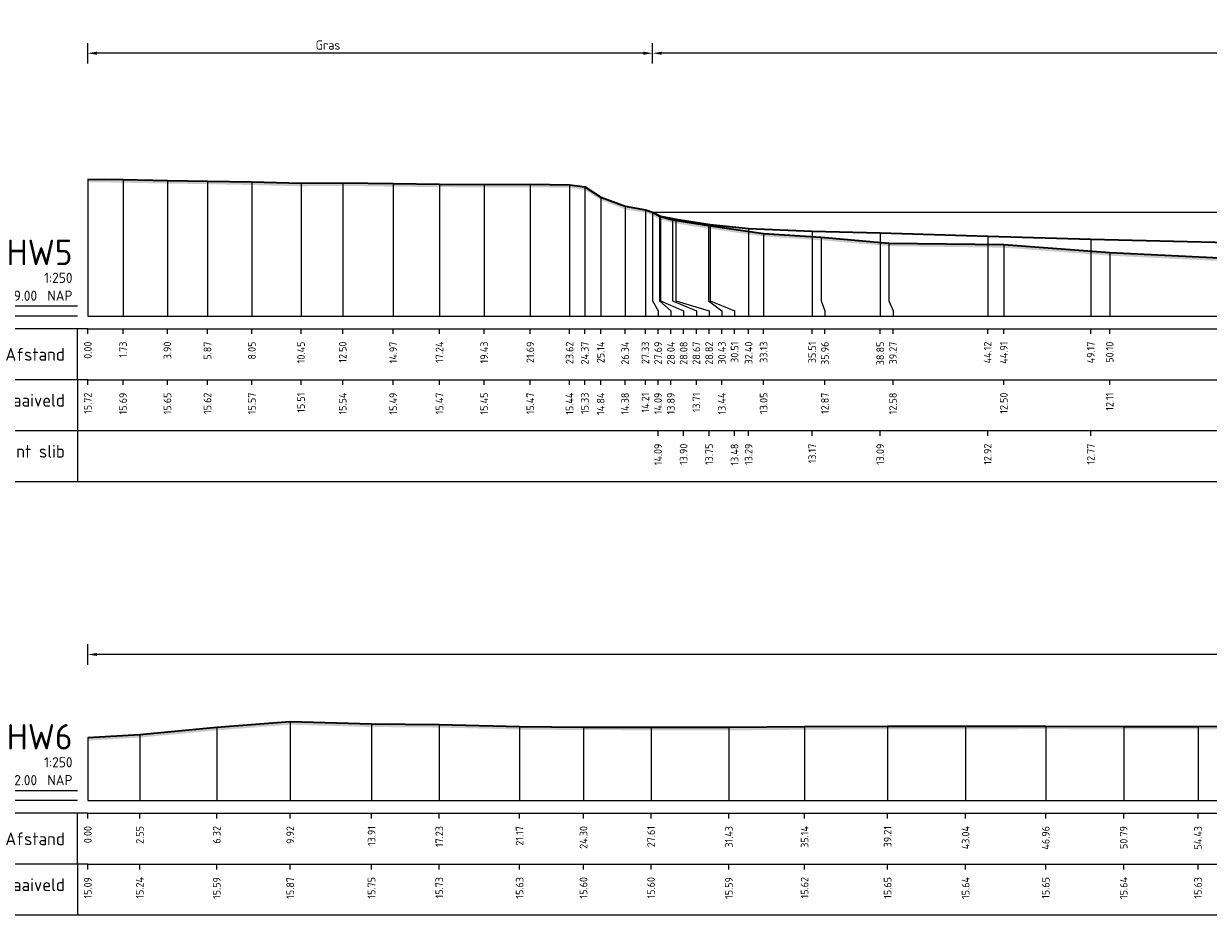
# Model space of a CAD drawing. Header units: metres. Extents: x 197882 to 206172, y 361908 to 364395.
# Tile 31 of 41: x 205781 to 205839, y 364260 to 364304. Entities that reach past the tile are written whole.
import ezdxf
from ezdxf.enums import TextEntityAlignment as Align

# ---------------------------------------------------------------- set-up
doc = ezdxf.new("R2010")
doc.units = ezdxf.units.M
doc.header["$PDMODE"] = 35
doc.header["$PDSIZE"] = 0.075
for name, color, linetype, lineweight in [('X-ME-AL-PROFIEL_BOVENKANT SLIB-GD', 42, 'Continuous', 35), ('X-ME-AL-PROFIEL_HUIDIG MAAIVELD-GD', 252, 'Continuous', 0), ('X-XX-AL-DETAIL1-M', 7, 'Continuous', 18), ('X-XX-AL-DWARSPROFIEL_PROFIELLIJN MAAIVELD-GD', 8, 'Continuous', 35)]:
    doc.layers.add(name, color=color, linetype=linetype, lineweight=lineweight)
doc.layers.add('X-ME-AL-PROFIEL_WATERLIJN-GD', color=150, linetype='Continuous')
doc.layers.add('X-ME-AL-PROFIELRASTER-S', color=7, linetype='Continuous')
doc.styles.add('NLCS-ISO-ANNOTATIEF-T18', font='NLCS-ISO.ttf', dxfattribs={"height": 1.8})
doc.styles.add('NLCS-ISO-ANNOTATIVE-T18', font='NLCS-ISO.ttf', dxfattribs={"height": 1.8})
doc.dimstyles.new('NLCS-ANNOTATIEF-T18-PIJL_L2_H0', dxfattribs={"dimtxt": 2.5, "dimasz": 1.8, "dimexe": 2, "dimexo": 2, "dimgap": 0.7, "dimtad": 1, "dimzin": 0, "dimdsep": 46, "dimtxsty": 'NLCS-ISO-ANNOTATIEF-T18', "dimcen": 0, "dimdle": 2, "dimclrd": 256, "dimclre": 256, "dimclrt": 10, "dimaunit": 2, "dimadec": 0, "dimazin": 0, "dimtfac": 1, "dimtdec": 3, "dimtofl": 0, "dimtmove": 0, "dimatfit": 3, "dimfxl": 2, "dimfxlon": 1, "dimtfillclr": 256, "dimtolj": 1, "dimtzin": 0, "dimlwd": -1, "dimlwe": -1, "dimarcsym": 0})

# ---------------------------------------------------------------- blocks, each defined once
blk = doc.blocks.new('SAL-PROFIELRASTER-D')
at = {"color": 0, "linetype": 'ByBlock', "lineweight": -2, "flags": 128}
for points in [[(-2, 0), (-72, 0)], [(-24, 2), (-23, 0), (-22, 2), (-2, 2)], [(-72, -12.5), (-72, -2.5)], [(0, -2.5), (-72, -2.5)], [(-2, -12.5), (-2, -2.5)], [(0, -12.5), (-72, -12.5)]]:
    blk.add_lwpolyline(points, dxfattribs=at)
at = {"color": 0, "linetype": 'ByBlock', "lineweight": -2, "style": 'NLCS-ISO-ANNOTATIVE-T18'}
blk.add_text('NAP', height=2, dxfattribs=at).set_placement((-3, 3), align=Align.RIGHT)
blk.add_text('Afstand', height=2.5, dxfattribs=at).set_placement((-4.5, -7.5), align=Align.MIDDLE_RIGHT)
for tag, height, p in [('PROFIELNR', 5, (-3, 10)), ('SCHAAL', 2, (-3, 6.5)), ('NAP', 2, (-9.94, 3))]:
    blk.add_attdef(tag, text='', height=height, dxfattribs=at).set_placement(p, align=Align.RIGHT)
blk = doc.blocks.new('SAL-PROFIELRASTER_BALK_EIND1-D')
at = {"color": 0, "linetype": 'ByBlock', "lineweight": -2, "flags": 128}
for points in [[(0, 0), (1, 0)], [(0, -2.5), (1, -2.5)], [(0, -12.5), (1, -12.5)]]:
    blk.add_lwpolyline(points, dxfattribs=at)
blk = doc.blocks.new('SAL-PROFIELRASTER_BALK-D')
at = {"color": 0, "linetype": 'ByBlock', "lineweight": -2}
for p, q in [((-72, -12.5), (-72, -2.5)), ((-2, -2.5), (-2, -12.5)), ((0, -12.5), (-72, -12.5))]:
    blk.add_line(p, q, dxfattribs=at)
at = {"color": 0, "linetype": 'ByBlock', "lineweight": -2, "style": 'NLCS-ISO-ANNOTATIVE-T18'}
for tag, height, p in [('TITEL1', 2.5, (-4.5, -6.5)), ('TITEL2', 1.5, (-4.5, -9.5))]:
    blk.add_attdef(tag, text='', height=height, dxfattribs=at).set_placement(p, align=Align.MIDDLE_RIGHT)
blk = doc.blocks.new('SAL-PROFIELRASTER_BALK_EIND2-D')
at = {"color": 0, "linetype": 'ByBlock', "lineweight": -2}
blk.add_line((1, -12.5), (0, -12.5), dxfattribs=at)
blk = doc.blocks.new('SAL-PROFIELRASTER_BALK_DATA-D')
at = {"color": 0, "linetype": 'ByBlock', "lineweight": -2}
blk.add_lwpolyline([(0, -3.5), (0, -2.5)], dxfattribs=at)
at = {"color": 0, "linetype": 'ByBlock', "lineweight": -2, "style": 'NLCS-ISO-ANNOTATIVE-T18'}
blk.add_attdef('GETAL', text='', height=1.5, rotation=90, dxfattribs=at).set_placement((0.75, -5), align=Align.RIGHT)
blk = doc.blocks.new('SAL-PROFIELRASTER_AANHAAL-D')
at = {"color": 9, "linetype": 'ByBlock', "lineweight": -2, "flags": 128}
blk.add_lwpolyline([(0, 1), (0, 0)], dxfattribs=at)
blk = doc.blocks.new('SAL-PROFIELRASTER_AANHAAL_STAGGER-D')
at = {"color": 9, "linetype": 'ByBlock', "lineweight": -2, "flags": 128}
for points in [[(0, 0), (0, -0.25)], [(0, -0.25), (1, -0.75)], [(1, -0.75), (1, -1)]]:
    blk.add_lwpolyline(points, dxfattribs=at)
blk = doc.blocks.new('*D18')
at = {"layer": 'Defpoints', "color": 0, "transparency": 16777216}
for p in [(205783.859, 364272.932), (205783.859, 364265.773), (206058.694, 364265.773)]:
    blk.add_point(p, dxfattribs=at)
at = {"layer": 'X-XX-AL-DETAIL1-M', "transparency": 16777216}
for p, q in [((205783.859, 364272.432), (205783.859, 364273.432)), ((206058.694, 364272.432), (206058.694, 364273.432)), ((206058.244, 364272.932), (205784.309, 364272.932))]:
    blk.add_line(p, q, dxfattribs=at)
for points in [[(205784.309, 364273.007), (205784.309, 364272.857), (205783.859, 364272.932)], [(206058.244, 364273.007), (206058.244, 364272.857), (206058.694, 364272.932)]]:
    blk.add_solid(points, dxfattribs=at)
at = {"layer": 'X-XX-AL-DETAIL1-M', "color": 10, "transparency": 16777216, "insert": (205861.611, 364273.332), "char_height": 0.45, "attachment_point": 5, "style": 'NLCS-ISO-ANNOTATIEF-T18'}
blk.add_mtext('\\A1;Gras', dxfattribs=at)
blk = doc.blocks.new('*D72')
at = {"layer": 'Defpoints', "color": 0, "transparency": 16777216}
for p in [(205783.859, 364302.4), (205811.547, 364294.603), (205783.859, 364289.516)]:
    blk.add_point(p, dxfattribs=at)
at = {"layer": 'X-XX-AL-DETAIL1-M', "transparency": 16777216}
for p, q in [((205783.859, 364301.9), (205783.859, 364302.9)), ((205811.547, 364301.9), (205811.547, 364302.9)), ((205811.097, 364302.4), (205784.309, 364302.4))]:
    blk.add_line(p, q, dxfattribs=at)
for points in [[(205784.309, 364302.475), (205784.309, 364302.325), (205783.859, 364302.4)], [(205811.097, 364302.475), (205811.097, 364302.325), (205811.547, 364302.4)]]:
    blk.add_solid(points, dxfattribs=at)
at = {"layer": 'X-XX-AL-DETAIL1-M', "color": 10, "transparency": 16777216, "insert": (205795.633, 364302.8), "char_height": 0.45, "attachment_point": 5, "style": 'NLCS-ISO-ANNOTATIEF-T18'}
blk.add_mtext('\\A1;Gras', dxfattribs=at)
blk = doc.blocks.new('*D73')
at = {"layer": 'Defpoints', "color": 0, "transparency": 16777216}
for p in [(205811.547, 364302.4), (205811.547, 364294.603), (205964.272, 364294.609)]:
    blk.add_point(p, dxfattribs=at)
at = {"layer": 'X-XX-AL-DETAIL1-M', "transparency": 16777216}
for p, q in [((205811.547, 364301.9), (205811.547, 364302.9)), ((205964.272, 364301.9), (205964.272, 364302.9)), ((205963.822, 364302.4), (205811.997, 364302.4))]:
    blk.add_line(p, q, dxfattribs=at)
for points in [[(205811.997, 364302.475), (205811.997, 364302.325), (205811.547, 364302.4)], [(205963.822, 364302.475), (205963.822, 364302.325), (205964.272, 364302.4)]]:
    blk.add_solid(points, dxfattribs=at)
at = {"layer": 'X-XX-AL-DETAIL1-M', "color": 10, "transparency": 16777216, "insert": (205887.91, 364302.8), "char_height": 0.45, "attachment_point": 5, "style": 'NLCS-ISO-ANNOTATIEF-T18'}
blk.add_mtext('\\A1;Waterbodem met slib', dxfattribs=at)

msp = doc.modelspace()

# ---------------------------------------------------------------- hatches: boundary and pattern name
at = {"layer": 'X-ME-AL-PROFIEL_HUIDIG MAAIVELD-GD'}
h = msp.add_hatch(dxfattribs=at)
h.set_pattern_fill('AGR-MAAIVELD', color=256, scale=0.05, pattern_type=2)
h.set_pattern_definition([(45, (0.7585, 70.3239), (-0.25000007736, 0.25000007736), []), (45, (0.72278, 70.3596), (0, 0.50000015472), [0.3535535, -0.3535535]), (45, (0.68707, 70.39532), (0, 0.50000015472), [0.3535535, -0.3535535]), (45, (0.65085, 70.43153), (0, 0.50000015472), [0.3535535, -0.3535535]), (45, (0.61564, 70.46675), (0, 0.50000015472), [0.3535535, -0.3535535]), (45, (0.57992, 70.50246), (0, 0.50000015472), [0.3535535, -0.3535535]), (45, (0.5442, 70.53818), (0, 0.50000015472), [0.3535535, -0.3535535]), (315, (0.7585, 70.3239), (0.25000007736, 0.25000007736), []), (315, (0.7942, 70.3596), (0.50000015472, -1e-16), [0.3535535, -0.3535535]), (315, (0.82992, 70.39532), (0.50000015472, -1e-16), [0.3535535, -0.3535535]), (315, (0.86614, 70.43153), (0.50000015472, -1e-16), [0.3535535, -0.3535535]), (315, (0.90135, 70.46675), (0.50000015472, -1e-16), [0.3535535, -0.3535535]), (315, (0.93707, 70.50246), (0.50000015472, -1e-16), [0.3535535, -0.3535535]), (315, (0.97278, 70.53818), (0.50000015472, -1e-16), [0.3535535, -0.3535535])])
h.paths.add_polyline_path([(205989.776, 364297.821), (205988.056, 364297.465), (205986.32, 364297.003), (205984.461, 364296.601), (205982.677, 364296.431), (205980.743, 364296.439), (205978.392, 364296.283), (205976.431, 364295.887), (205974.215, 364295.826), (205972.028, 364295.718), (205970.071, 364295.382), (205967.749, 364295.366), (205966.781, 364295.066), (205965.201, 364294.788), (205964.384, 364294.698), (205964.272, 364294.609), (205964.266, 364294.49), (205963.896, 364294.47), (205962.933, 364294.417), (205959.28, 364294.278), (205956.396, 364294.154), (205954.075, 364294.147), (205950.812, 364294.1), (205945.465, 364293.873), (205940.37, 364293.704), (205938.909, 364293.575), (205937.272, 364293.613), (205933.473, 364292.484), (205928.859, 364292.321), (205925.803, 364292.489), (205919.735, 364292.589), (205917.211, 364292.563), (205914.452, 364292.471), (205908.902, 364292.636), (205902.81, 364293.064), (205898.796, 364292.868), (205891.161, 364292.187), (205884.458, 364291.966), (205879.794, 364291.947), (205876.071, 364292.059), (205870.865, 364292.047), (205866.311, 364291.945), (205861.701, 364291.936), (205854.332, 364291.969), (205848.692, 364292.117), (205844.852, 364292.223), (205840.029, 364292.337), (205833.959, 364292.626), (205828.768, 364293.02), (205823.124, 364293.098), (205819.815, 364293.383), (205816.992, 364293.567), (205814.29, 364293.957), (205812.525, 364294.23), (205811.894, 364294.409), (205811.547, 364294.603), (205811.194, 364294.726), (205810.2, 364294.899), (205809.004, 364295.352), (205808.226, 364295.845), (205807.479, 364295.954), (205805.553, 364295.983), (205803.289, 364295.969), (205801.099, 364295.99), (205798.832, 364296.01), (205796.356, 364296.052), (205794.312, 364296.03), (205791.904, 364296.09), (205789.726, 364296.134), (205787.762, 364296.163), (205785.587, 364296.205), (205783.859, 364296.232), (205783.859, 364296.082), (205785.587, 364296.055), (205787.762, 364296.013), (205789.726, 364295.984), (205791.904, 364295.94), (205794.312, 364295.88), (205796.356, 364295.902), (205798.832, 364295.86), (205801.099, 364295.84), (205803.289, 364295.819), (205805.553, 364295.833), (205807.479, 364295.804), (205808.226, 364295.695), (205809.004, 364295.202), (205810.2, 364294.749), (205811.194, 364294.576), (205811.547, 364294.453), (205811.894, 364294.259), (205812.525, 364294.08), (205814.29, 364293.807), (205816.992, 364293.417), (205819.815, 364293.233), (205823.124, 364292.948), (205828.768, 364292.87), (205833.959, 364292.476), (205840.029, 364292.187), (205844.852, 364292.073), (205848.692, 364291.967), (205854.332, 364291.819), (205861.701, 364291.786), (205866.311, 364291.795), (205870.865, 364291.897), (205876.071, 364291.909), (205879.794, 364291.797), (205884.458, 364291.816), (205891.161, 364292.037), (205898.796, 364292.718), (205902.81, 364292.914), (205908.902, 364292.486), (205914.452, 364292.321), (205917.211, 364292.413), (205919.735, 364292.439), (205925.803, 364292.339), (205928.859, 364292.171), (205933.473, 364292.334), (205937.272, 364293.463), (205938.909, 364293.425), (205940.37, 364293.554), (205945.465, 364293.723), (205950.812, 364293.95), (205954.075, 364293.997), (205956.396, 364294.004), (205959.28, 364294.128), (205962.933, 364294.267), (205963.896, 364294.32), (205964.266, 364294.34), (205964.272, 364294.459), (205964.384, 364294.548), (205965.201, 364294.638), (205966.781, 364294.916), (205967.749, 364295.216), (205970.071, 364295.232), (205972.028, 364295.568), (205974.215, 364295.676), (205976.431, 364295.737), (205978.392, 364296.133), (205980.743, 364296.289), (205982.677, 364296.281), (205984.461, 364296.451), (205986.32, 364296.853), (205988.056, 364297.315), (205989.776, 364297.671)])
h = msp.add_hatch(dxfattribs=at)
h.set_pattern_fill('AGR-MAAIVELD', color=256, scale=0.05, pattern_type=2)
h.set_pattern_definition([(45, (-3.94736, 88.7381), (-0.25000007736, 0.25000007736), []), (45, (-3.98308, 88.7738), (0, 0.50000015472), [0.3535535, -0.3535535]), (45, (-4.0188, 88.8095), (0, 0.50000015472), [0.3535535, -0.3535535]), (45, (-4.055, 88.84573), (0, 0.50000015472), [0.3535535, -0.3535535]), (45, (-4.09022, 88.88094), (0, 0.50000015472), [0.3535535, -0.3535535]), (45, (-4.12593, 88.91666), (0, 0.50000015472), [0.3535535, -0.3535535]), (45, (-4.16165, 88.95237), (0, 0.50000015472), [0.3535535, -0.3535535]), (315, (-3.94736, 88.7381), (0.25000007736, 0.25000007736), []), (315, (-3.91165, 88.7738), (0.50000015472, -1e-16), [0.3535535, -0.3535535]), (315, (-3.87593, 88.8095), (0.50000015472, -1e-16), [0.3535535, -0.3535535]), (315, (-3.83972, 88.84573), (0.50000015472, -1e-16), [0.3535535, -0.3535535]), (315, (-3.8045, 88.88094), (0.50000015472, -1e-16), [0.3535535, -0.3535535]), (315, (-3.7688, 88.91666), (0.50000015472, -1e-16), [0.3535535, -0.3535535]), (315, (-3.73308, 88.95237), (0.50000015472, -1e-16), [0.3535535, -0.3535535])])
h.paths.add_polyline_path([(206058.694, 364268.278), (206058.694, 364268.128), (206056.755, 364268.105), (206054.901, 364268.32), (206053.026, 364268.658), (206050.638, 364268.776), (206047.564, 364268.958), (206044.231, 364269.111), (206041.149, 364269.136), (206037.967, 364269.116), (206034.783, 364269.09), (206031.68, 364269.101), (206028.204, 364269.095), (206024.446, 364269.07), (206020.86, 364269.075), (206017.365, 364269.035), (206014.154, 364269.038), (206010.9, 364268.974), (206007.775, 364269.008), (206004.054, 364268.996), (206000.955, 364268.99), (205997.534, 364269.026), (205993.818, 364269.029), (205990.491, 364269.044), (205987.308, 364269.036), (205983.739, 364269.062), (205980.111, 364269.084), (205976.164, 364269.102), (205972.273, 364269.151), (205968.629, 364269.175), (205964.898, 364269.154), (205961.325, 364269.196), (205957.4, 364269.172), (205953.448, 364269.219), (205950.008, 364269.225), (205946.852, 364269.199), (205942.859, 364269.241), (205938.899, 364269.218), (205935.142, 364269.223), (205932.026, 364269.26), (205928.492, 364269.241), (205925.201, 364269.259), (205921.953, 364269.248), (205918.218, 364269.264), (205913.983, 364269.251), (205910.799, 364269.264), (205907.127, 364269.249), (205903.465, 364269.233), (205899.561, 364269.272), (205895.673, 364269.246), (205891.741, 364269.258), (205888.026, 364269.263), (205884.191, 364269.272), (205880.676, 364269.253), (205877.137, 364269.223), (205873.384, 364269.229), (205869.43, 364269.241), (205865.38, 364269.265), (205861.505, 364269.275), (205857.725, 364269.255), (205853.644, 364269.282), (205849.613, 364269.287), (205845.684, 364269.277), (205841.774, 364269.27), (205838.288, 364269.256), (205834.645, 364269.259), (205830.823, 364269.276), (205826.896, 364269.262), (205823.072, 364269.268), (205819.002, 364269.245), (205815.288, 364269.212), (205811.474, 364269.219), (205808.163, 364269.226), (205805.03, 364269.255), (205801.09, 364269.35), (205797.771, 364269.377), (205793.784, 364269.492), (205790.18, 364269.213), (205786.409, 364268.859), (205783.859, 364268.71), (205783.859, 364268.86), (205786.409, 364269.009), (205790.18, 364269.363), (205793.784, 364269.642), (205797.771, 364269.527), (205801.09, 364269.5), (205805.03, 364269.405), (205808.163, 364269.376), (205811.474, 364269.369), (205815.288, 364269.362), (205819.002, 364269.395), (205823.072, 364269.418), (205826.896, 364269.412), (205830.823, 364269.426), (205834.645, 364269.409), (205838.288, 364269.406), (205841.774, 364269.42), (205845.684, 364269.427), (205849.613, 364269.437), (205853.644, 364269.432), (205857.725, 364269.405), (205861.505, 364269.425), (205865.38, 364269.415), (205869.43, 364269.391), (205873.384, 364269.379), (205877.137, 364269.373), (205880.676, 364269.403), (205884.191, 364269.422), (205888.026, 364269.413), (205891.741, 364269.408), (205895.673, 364269.396), (205899.561, 364269.422), (205903.465, 364269.383), (205907.127, 364269.399), (205910.799, 364269.414), (205913.983, 364269.401), (205918.218, 364269.414), (205921.953, 364269.398), (205925.201, 364269.409), (205928.492, 364269.391), (205932.026, 364269.41), (205935.142, 364269.373), (205938.899, 364269.368), (205942.859, 364269.391), (205946.852, 364269.349), (205950.008, 364269.375), (205953.448, 364269.369), (205957.4, 364269.322), (205961.325, 364269.346), (205964.898, 364269.304), (205968.629, 364269.325), (205972.273, 364269.301), (205976.164, 364269.252), (205980.111, 364269.234), (205983.739, 364269.212), (205987.308, 364269.186), (205990.491, 364269.194), (205993.818, 364269.179), (205997.534, 364269.176), (206000.955, 364269.14), (206004.054, 364269.146), (206007.775, 364269.158), (206010.9, 364269.124), (206014.154, 364269.188), (206017.365, 364269.185), (206020.86, 364269.225), (206024.446, 364269.22), (206028.204, 364269.245), (206031.68, 364269.251), (206034.783, 364269.24), (206037.967, 364269.266), (206041.149, 364269.286), (206044.231, 364269.261), (206047.564, 364269.108), (206050.638, 364268.926), (206053.026, 364268.808), (206054.901, 364268.47), (206056.755, 364268.255)])

# ---------------------------------------------------------------- linework, layer by layer
at = {"layer": 'X-ME-AL-PROFIEL_BOVENKANT SLIB-GD'}
msp.add_lwpolyline([(205811.547, 364294.603), (205811.935, 364294.412), (205812.683, 364294.269), (205814.372, 364294), (205816.257, 364293.803), (205819.372, 364293.686), (205822.71, 364293.605), (205827.976, 364293.432), (205833.032, 364293.286), (205839.805, 364293.121)], dxfattribs=at)
at = {"layer": 'X-ME-AL-PROFIEL_WATERLIJN-GD'}
msp.add_lwpolyline([(205811.547, 364294.603), (205964.272, 364294.609)], dxfattribs=at)
at = {"layer": 'X-XX-AL-DWARSPROFIEL_PROFIELLIJN MAAIVELD-GD'}
for points in [[(205783.859, 364296.232), (205785.587, 364296.205), (205787.762, 364296.163), (205789.726, 364296.134), (205791.904, 364296.09), (205794.312, 364296.03), (205796.356, 364296.052), (205798.832, 364296.01), (205801.099, 364295.99), (205803.289, 364295.969), (205805.553, 364295.983), (205807.479, 364295.954), (205808.226, 364295.845), (205809.004, 364295.352), (205810.2, 364294.899), (205811.194, 364294.726), (205811.547, 364294.603), (205811.894, 364294.409), (205812.525, 364294.23), (205814.29, 364293.957), (205816.992, 364293.567), (205819.815, 364293.383), (205823.124, 364293.098), (205828.768, 364293.02), (205833.959, 364292.626), (205840.029, 364292.337)], [(205783.859, 364268.86), (205786.409, 364269.009), (205790.18, 364269.363), (205793.784, 364269.642), (205797.771, 364269.527), (205801.09, 364269.5), (205805.03, 364269.405), (205808.163, 364269.376), (205811.474, 364269.369), (205815.288, 364269.362), (205819.002, 364269.395), (205823.072, 364269.418), (205826.896, 364269.412), (205830.823, 364269.426), (205834.645, 364269.409), (205838.288, 364269.406), (205841.774, 364269.42)]]:
    msp.add_lwpolyline(points, dxfattribs=at)

# ---------------------------------------------------------------- block references
at = {"layer": 'X-ME-AL-PROFIELRASTER-S'}
for p, yscale in [((205783.859, 364289.516), 6.715999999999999), ((205785.587, 364289.516), 6.689), ((205787.762, 364289.516), 6.647), ((205789.726, 364289.516), 6.618), ((205791.904, 364289.516), 6.574), ((205794.312, 364289.516), 6.513999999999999), ((205796.356, 364289.516), 6.536), ((205798.832, 364289.516), 6.494), ((205801.099, 364289.516), 6.474), ((205803.289, 364289.516), 6.452999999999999), ((205805.553, 364289.516), 6.467000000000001), ((205807.479, 364289.516), 6.438000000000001), ((205808.226, 364289.516), 6.329000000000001), ((205809.004, 364289.516), 5.836), ((205810.2, 364289.516), 5.382999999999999), ((205811.194, 364289.516), 5.210000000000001), ((205811.547, 364290.516), 4.087), ((205811.547, 364290.516), 4.087), ((205811.547, 364290.516), 4.087), ((205811.547, 364290.516), 4.087), ((205811.894, 364290.516), 3.893000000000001), ((205811.935, 364290.516), 3.896000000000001), ((205812.525, 364290.516), 3.714), ((205812.683, 364290.516), 3.753), ((205814.372, 364290.516), 3.484), ((205814.29, 364290.516), 3.441000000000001), ((205816.257, 364289.516), 4.287000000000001), ((205816.992, 364289.516), 4.051), ((205819.372, 364289.516), 4.17), ((205819.815, 364290.516), 2.867000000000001), ((205822.71, 364289.516), 4.089), ((205827.976, 364289.516), 3.916), ((205823.124, 364290.516), 2.582000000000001), ((205828.768, 364289.516), 3.504), ((205833.032, 364289.516), 3.77), ((205833.959, 364289.516), 3.109999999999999), ((205793.784, 364265.773), 3.869), ((205786.409, 364265.773), 3.236000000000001), ((205790.18, 364265.773), 3.59), ((205797.771, 364265.773), 3.754), ((205801.09, 364265.773), 3.727), ((205805.03, 364265.773), 3.632), ((205808.163, 364265.773), 3.603), ((205811.474, 364265.773), 3.596), ((205815.288, 364265.773), 3.589), ((205819.002, 364265.773), 3.622), ((205823.072, 364265.773), 3.645), ((205826.896, 364265.773), 3.638999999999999), ((205830.823, 364265.773), 3.653), ((205834.645, 364265.773), 3.635999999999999), ((205838.288, 364265.773), 3.632999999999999), ((205783.859, 364265.773), 3.087)]:
    msp.add_blockref('SAL-PROFIELRASTER_AANHAAL-D', p, dxfattribs=dict(at, yscale=yscale))
at = {"layer": 'X-ME-AL-PROFIELRASTER-S', "xscale": 0.25, "yscale": 0.25, "zscale": 0.25}
for name, p, values in [('SAL-PROFIELRASTER-D', (205783.859, 364289.516), {'PROFIELNR': 'HW5', 'SCHAAL': '1:250', 'NAP': '9.00'}), ('SAL-PROFIELRASTER_BALK_DATA-D', (205783.859, 364289.516), {'GETAL': '0.00'}), ('SAL-PROFIELRASTER_BALK_DATA-D', (205785.587, 364289.516), {'GETAL': '1.73'}), ('SAL-PROFIELRASTER_BALK_DATA-D', (205787.762, 364289.516), {'GETAL': '3.90'}), ('SAL-PROFIELRASTER_BALK_DATA-D', (205789.726, 364289.516), {'GETAL': '5.87'}), ('SAL-PROFIELRASTER_BALK_DATA-D', (205791.904, 364289.516), {'GETAL': '8.05'}), ('SAL-PROFIELRASTER_BALK_DATA-D', (205794.312, 364289.516), {'GETAL': '10.45'}), ('SAL-PROFIELRASTER_BALK_DATA-D', (205796.356, 364289.516), {'GETAL': '12.50'}), ('SAL-PROFIELRASTER_BALK_DATA-D', (205798.832, 364289.516), {'GETAL': '14.97'}), ('SAL-PROFIELRASTER_BALK_DATA-D', (205801.099, 364289.516), {'GETAL': '17.24'}), ('SAL-PROFIELRASTER_BALK_DATA-D', (205803.289, 364289.516), {'GETAL': '19.43'}), ('SAL-PROFIELRASTER_BALK_DATA-D', (205805.553, 364289.516), {'GETAL': '21.69'}), ('SAL-PROFIELRASTER_BALK_DATA-D', (205807.479, 364289.516), {'GETAL': '23.62'}), ('SAL-PROFIELRASTER_BALK_DATA-D', (205808.226, 364289.516), {'GETAL': '24.37'}), ('SAL-PROFIELRASTER_BALK_DATA-D', (205809.004, 364289.516), {'GETAL': '25.14'}), ('SAL-PROFIELRASTER_BALK_DATA-D', (205810.2, 364289.516), {'GETAL': '26.34'}), ('SAL-PROFIELRASTER_BALK_DATA-D', (205811.194, 364289.516), {'GETAL': '27.33'}), ('SAL-PROFIELRASTER_BALK_DATA-D', (205811.819, 364289.516), {'GETAL': '27.69'}), ('SAL-PROFIELRASTER_BALK_DATA-D', (205811.819, 364289.516), {'GETAL': '27.69'}), ('SAL-PROFIELRASTER_BALK_DATA-D', (205811.819, 364289.516), {'GETAL': '27.69'}), ('SAL-PROFIELRASTER_BALK_DATA-D', (205811.819, 364289.516), {'GETAL': '27.69'}), ('SAL-PROFIELRASTER_BALK_DATA-D', (205812.444, 364289.516), {'GETAL': '28.04'}), ('SAL-PROFIELRASTER_BALK_DATA-D', (205813.069, 364289.516), {'GETAL': '28.08'}), ('SAL-PROFIELRASTER_BALK_DATA-D', (205813.694, 364289.516), {'GETAL': '28.67'}), ('SAL-PROFIELRASTER_BALK_DATA-D', (205814.319, 364289.516), {'GETAL': '28.82'}), ('SAL-PROFIELRASTER_BALK_DATA-D', (205814.944, 364289.516), {'GETAL': '30.43'}), ('SAL-PROFIELRASTER_BALK_DATA-D', (205815.569, 364289.516), {'GETAL': '30.51'}), ('SAL-PROFIELRASTER_BALK_DATA-D', (205816.257, 364289.516), {'GETAL': '32.40'}), ('SAL-PROFIELRASTER_BALK_DATA-D', (205816.992, 364289.516), {'GETAL': '33.13'}), ('SAL-PROFIELRASTER_BALK_DATA-D', (205819.372, 364289.516), {'GETAL': '35.51'}), ('SAL-PROFIELRASTER_BALK_DATA-D', (205819.997, 364289.516), {'GETAL': '35.96'}), ('SAL-PROFIELRASTER_BALK_DATA-D', (205822.71, 364289.516), {'GETAL': '38.85'}), ('SAL-PROFIELRASTER_BALK_DATA-D', (205823.335, 364289.516), {'GETAL': '39.27'}), ('SAL-PROFIELRASTER_BALK_DATA-D', (205827.976, 364289.516), {'GETAL': '44.12'}), ('SAL-PROFIELRASTER_BALK_DATA-D', (205828.768, 364289.516), {'GETAL': '44.91'}), ('SAL-PROFIELRASTER_BALK_DATA-D', (205833.032, 364289.516), {'GETAL': '49.17'}), ('SAL-PROFIELRASTER_BALK_DATA-D', (205833.959, 364289.516), {'GETAL': '50.10'}), ('SAL-PROFIELRASTER_BALK-D', (205783.859, 364287.016), {'TITEL1': 'Hoogte Maaiveld'}), ('SAL-PROFIELRASTER_BALK_DATA-D', (205783.859, 364287.016), {'GETAL': '15.72'}), ('SAL-PROFIELRASTER_BALK_DATA-D', (205785.587, 364287.016), {'GETAL': '15.69'}), ('SAL-PROFIELRASTER_BALK_DATA-D', (205787.762, 364287.016), {'GETAL': '15.65'}), ('SAL-PROFIELRASTER_BALK_DATA-D', (205789.726, 364287.016), {'GETAL': '15.62'}), ('SAL-PROFIELRASTER_BALK_DATA-D', (205791.904, 364287.016), {'GETAL': '15.57'}), ('SAL-PROFIELRASTER_BALK_DATA-D', (205794.312, 364287.016), {'GETAL': '15.51'}), ('SAL-PROFIELRASTER_BALK_DATA-D', (205796.356, 364287.016), {'GETAL': '15.54'}), ('SAL-PROFIELRASTER_BALK_DATA-D', (205798.832, 364287.016), {'GETAL': '15.49'}), ('SAL-PROFIELRASTER_BALK_DATA-D', (205801.099, 364287.016), {'GETAL': '15.47'}), ('SAL-PROFIELRASTER_BALK_DATA-D', (205803.289, 364287.016), {'GETAL': '15.45'}), ('SAL-PROFIELRASTER_BALK_DATA-D', (205805.553, 364287.016), {'GETAL': '15.47'}), ('SAL-PROFIELRASTER_BALK_DATA-D', (205807.479, 364287.016), {'GETAL': '15.44'}), ('SAL-PROFIELRASTER_BALK_DATA-D', (205808.226, 364287.016), {'GETAL': '15.33'}), ('SAL-PROFIELRASTER_BALK_DATA-D', (205809.004, 364287.016), {'GETAL': '14.84'}), ('SAL-PROFIELRASTER_BALK_DATA-D', (205810.2, 364287.016), {'GETAL': '14.38'}), ('SAL-PROFIELRASTER_BALK_DATA-D', (205811.194, 364287.016), {'GETAL': '14.21'}), ('SAL-PROFIELRASTER_BALK_DATA-D', (205811.819, 364287.016), {'GETAL': '14.09'}), ('SAL-PROFIELRASTER_BALK_DATA-D', (205812.444, 364287.016), {'GETAL': '13.89'}), ('SAL-PROFIELRASTER_BALK_DATA-D', (205813.694, 364287.016), {'GETAL': '13.71'}), ('SAL-PROFIELRASTER_BALK_DATA-D', (205814.944, 364287.016), {'GETAL': '13.44'}), ('SAL-PROFIELRASTER_BALK_DATA-D', (205816.992, 364287.016), {'GETAL': '13.05'}), ('SAL-PROFIELRASTER_BALK_DATA-D', (205819.997, 364287.016), {'GETAL': '12.87'}), ('SAL-PROFIELRASTER_BALK_DATA-D', (205823.335, 364287.016), {'GETAL': '12.58'}), ('SAL-PROFIELRASTER_BALK_DATA-D', (205828.768, 364287.016), {'GETAL': '12.50'}), ('SAL-PROFIELRASTER_BALK_DATA-D', (205833.959, 364287.016), {'GETAL': '12.11'}), ('SAL-PROFIELRASTER_BALK-D', (205783.859, 364284.516), {'TITEL1': 'Hoogte Bovenkant slib'}), ('SAL-PROFIELRASTER_BALK_DATA-D', (205811.819, 364284.516), {'GETAL': '14.09'}), ('SAL-PROFIELRASTER_BALK_DATA-D', (205813.069, 364284.516), {'GETAL': '13.90'}), ('SAL-PROFIELRASTER_BALK_DATA-D', (205814.319, 364284.516), {'GETAL': '13.75'}), ('SAL-PROFIELRASTER_BALK_DATA-D', (205815.569, 364284.516), {'GETAL': '13.48'}), ('SAL-PROFIELRASTER_BALK_DATA-D', (205816.257, 364284.516), {'GETAL': '13.29'}), ('SAL-PROFIELRASTER_BALK_DATA-D', (205819.372, 364284.516), {'GETAL': '13.17'}), ('SAL-PROFIELRASTER_BALK_DATA-D', (205822.71, 364284.516), {'GETAL': '13.09'}), ('SAL-PROFIELRASTER_BALK_DATA-D', (205827.976, 364284.516), {'GETAL': '12.92'}), ('SAL-PROFIELRASTER_BALK_DATA-D', (205833.032, 364284.516), {'GETAL': '12.77'}), ('SAL-PROFIELRASTER-D', (205783.859, 364265.773), {'PROFIELNR': 'HW6', 'SCHAAL': '1:250', 'NAP': '12.00'}), ('SAL-PROFIELRASTER_BALK_DATA-D', (205783.859, 364265.773), {'GETAL': '0.00'}), ('SAL-PROFIELRASTER_BALK_DATA-D', (205786.409, 364265.773), {'GETAL': '2.55'}), ('SAL-PROFIELRASTER_BALK_DATA-D', (205790.18, 364265.773), {'GETAL': '6.32'}), ('SAL-PROFIELRASTER_BALK_DATA-D', (205793.784, 364265.773), {'GETAL': '9.92'}), ('SAL-PROFIELRASTER_BALK_DATA-D', (205797.771, 364265.773), {'GETAL': '13.91'}), ('SAL-PROFIELRASTER_BALK_DATA-D', (205801.09, 364265.773), {'GETAL': '17.23'}), ('SAL-PROFIELRASTER_BALK_DATA-D', (205805.03, 364265.773), {'GETAL': '21.17'}), ('SAL-PROFIELRASTER_BALK_DATA-D', (205808.163, 364265.773), {'GETAL': '24.30'}), ('SAL-PROFIELRASTER_BALK_DATA-D', (205811.474, 364265.773), {'GETAL': '27.61'}), ('SAL-PROFIELRASTER_BALK_DATA-D', (205815.288, 364265.773), {'GETAL': '31.43'}), ('SAL-PROFIELRASTER_BALK_DATA-D', (205819.002, 364265.773), {'GETAL': '35.14'}), ('SAL-PROFIELRASTER_BALK_DATA-D', (205823.072, 364265.773), {'GETAL': '39.21'}), ('SAL-PROFIELRASTER_BALK_DATA-D', (205826.896, 364265.773), {'GETAL': '43.04'}), ('SAL-PROFIELRASTER_BALK_DATA-D', (205830.823, 364265.773), {'GETAL': '46.96'}), ('SAL-PROFIELRASTER_BALK_DATA-D', (205834.645, 364265.773), {'GETAL': '50.79'}), ('SAL-PROFIELRASTER_BALK_DATA-D', (205838.288, 364265.773), {'GETAL': '54.43'}), ('SAL-PROFIELRASTER_BALK-D', (205783.859, 364263.273), {'TITEL1': 'Hoogte Maaiveld'}), ('SAL-PROFIELRASTER_BALK_DATA-D', (205783.859, 364263.273), {'GETAL': '15.09'}), ('SAL-PROFIELRASTER_BALK_DATA-D', (205786.409, 364263.273), {'GETAL': '15.24'}), ('SAL-PROFIELRASTER_BALK_DATA-D', (205790.18, 364263.273), {'GETAL': '15.59'}), ('SAL-PROFIELRASTER_BALK_DATA-D', (205793.784, 364263.273), {'GETAL': '15.87'}), ('SAL-PROFIELRASTER_BALK_DATA-D', (205797.771, 364263.273), {'GETAL': '15.75'}), ('SAL-PROFIELRASTER_BALK_DATA-D', (205801.09, 364263.273), {'GETAL': '15.73'}), ('SAL-PROFIELRASTER_BALK_DATA-D', (205805.03, 364263.273), {'GETAL': '15.63'}), ('SAL-PROFIELRASTER_BALK_DATA-D', (205808.163, 364263.273), {'GETAL': '15.60'}), ('SAL-PROFIELRASTER_BALK_DATA-D', (205811.474, 364263.273), {'GETAL': '15.60'}), ('SAL-PROFIELRASTER_BALK_DATA-D', (205815.288, 364263.273), {'GETAL': '15.59'}), ('SAL-PROFIELRASTER_BALK_DATA-D', (205819.002, 364263.273), {'GETAL': '15.62'}), ('SAL-PROFIELRASTER_BALK_DATA-D', (205823.072, 364263.273), {'GETAL': '15.65'}), ('SAL-PROFIELRASTER_BALK_DATA-D', (205826.896, 364263.273), {'GETAL': '15.64'}), ('SAL-PROFIELRASTER_BALK_DATA-D', (205830.823, 364263.273), {'GETAL': '15.65'}), ('SAL-PROFIELRASTER_BALK_DATA-D', (205834.645, 364263.273), {'GETAL': '15.64'}), ('SAL-PROFIELRASTER_BALK_DATA-D', (205838.288, 364263.273), {'GETAL': '15.63'})]:
    msp.add_blockref(name, p, dxfattribs=at).add_auto_attribs(values)
at = {"layer": 'X-ME-AL-PROFIELRASTER-S'}
for p, xscale, zscale in [((205811.547, 364290.516), 0.2714022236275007, 0.2714022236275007), ((205811.547, 364290.516), 0.2714022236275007, 0.2714022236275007), ((205811.547, 364290.516), 0.2714022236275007, 0.2714022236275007), ((205811.547, 364290.516), 0.2714022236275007, 0.2714022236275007), ((205811.894, 364290.516), 0.5495557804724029, 0.5495557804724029), ((205811.935, 364290.516), 1.133309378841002, 1.133309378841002), ((205812.525, 364290.516), 1.169167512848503, 1.169167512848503), ((205812.683, 364290.516), 1.635787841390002, 1.635787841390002), ((205814.29, 364290.516), 0.6536007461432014, 0.6536007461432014), ((205814.372, 364290.516), 1.196967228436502, 1.196967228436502), ((205819.815, 364290.516), 0.1823856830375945, 0.1823856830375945), ((205823.124, 364290.516), 0.2113330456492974, 0.2113330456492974)]:
    msp.add_blockref('SAL-PROFIELRASTER_AANHAAL_STAGGER-D', p, dxfattribs=dict(at, xscale=xscale, zscale=zscale))
at = {"layer": 'X-ME-AL-PROFIELRASTER-S', "yscale": 0.25}
for name, p, xscale, zscale in [('SAL-PROFIELRASTER_BALK_EIND1-D', (205783.859, 364289.516), 206.5425505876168, 206.5425505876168), ('SAL-PROFIELRASTER_BALK_EIND2-D', (205783.859, 364287.016), 206.5425505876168, 206.5425505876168), ('SAL-PROFIELRASTER_BALK_EIND2-D', (205783.859, 364284.516), 206.5425505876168, 206.5425505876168), ('SAL-PROFIELRASTER_BALK_EIND1-D', (205783.859, 364265.773), 275.4599491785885, 275.4599491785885), ('SAL-PROFIELRASTER_BALK_EIND2-D', (205783.859, 364263.273), 275.4599491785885, 275.4599491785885)]:
    msp.add_blockref(name, p, dxfattribs=dict(at, xscale=xscale, zscale=zscale))

# ---------------------------------------------------------------- dimensions: what is measured, and where the dimension line sits
at = {"layer": 'X-XX-AL-DETAIL1-M'}
for base, p1, p2, text, picture, middle in [((205811.547, 364302.4), (205964.272, 364294.609), (205811.547, 364294.603), 'Waterbodem met slib', '*D73', (205887.91, 364302.4)), ((205783.859, 364302.4), (205811.547, 364294.603), (205783.859, 364289.516), 'Gras', '*D72', (205795.633, 364302.4)), ((205783.859, 364272.932), (206058.694, 364265.773), (205783.859, 364265.773), 'Gras', '*D18', (205861.611, 364272.932))]:
    dim = msp.add_linear_dim(base=base, p1=p1, p2=p2, text=text, dimstyle='NLCS-ANNOTATIEF-T18-PIJL_L2_H0', dxfattribs=at)
    dim.commit()
    dim.dimension.update_dxf_attribs({"geometry": picture, "text_midpoint": middle, "dimtype": 160})

doc.saveas('drawing.dxf')
